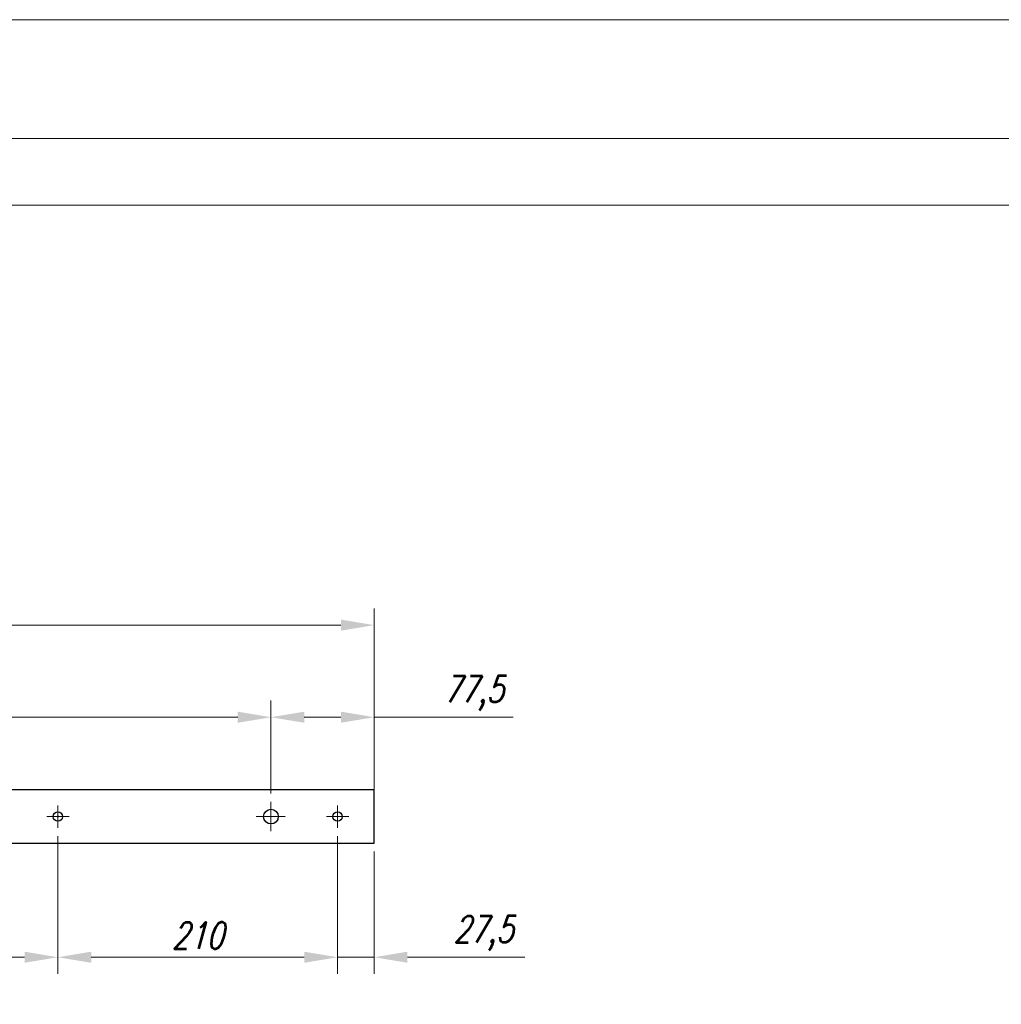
# Model space of a CAD drawing. Header units: millimetres. Extents: x -176817 to 571382, y -58489 to 156123.
# Tile 117 of 256: x -72528 to -71790, y 100695 to 101435. Entities that reach past the tile are written whole.
import ezdxf

# ---------------------------------------------------------------- set-up
doc = ezdxf.new("R2010")
doc.units = ezdxf.units.MM
doc.header["$LTSCALE"] = 0.2
doc.linetypes.add('AM_ISO08W050', pattern=[18, 12, -1.5, 3, -1.5])
doc.linetypes.add('AM_ISO08W050x2', pattern=[9, 6, -0.75, 1.5, -0.75])
doc.layers.get('Defpoints').update_dxf_attribs({"lineweight": 13})
for name, color, linetype, lineweight in [('-AAA Cienka', 2, 'Continuous', 18), ('-AAA Siatka', 20, 'Continuous', 40), ('-AAA Widok', 2, 'Continuous', 30), ('-AAA Wymiar', 1, 'Continuous', 18), ('AM_7', 4, 'AM_ISO08W050', 13)]:
    doc.layers.add(name, color=color, linetype=linetype, lineweight=lineweight)
doc.styles.add('WYMIARY', font='ROMANS.shx', dxfattribs={"width": 0.75, "oblique": 15})
doc.dimstyles.new('1 do 10', dxfattribs={"dimscale": 10, "dimtxt": 2, "dimasz": 2.5, "dimexe": 1.25, "dimexo": 0.625, "dimtad": 1, "dimdec": 1, "dimtxsty": 'WYMIARY', "dimcen": 2.5, "dimclrd": 256, "dimclre": 256, "dimclrt": 5, "dimadec": 0, "dimazin": 0, "dimtfac": 1, "dimtdec": 1, "dimtmove": 0, "dimatfit": 3, "dimfxl": 1.25, "dimlwd": -1, "dimlwe": -1, "dimarcsym": 0})

# ---------------------------------------------------------------- blocks, each defined once
blk = doc.blocks.new('PŁ BRZEG')
at = {"layer": '-AAA Siatka'}
for p in [(20, -237.5), (20, -397.5), (20, -717.5), (20, -877.5)]:
    blk.add_point(p, dxfattribs=at)
at = {"layer": '-AAA Widok'}
blk.add_lwpolyline([(0, -1115), (40, -1115), (40, 0), (0, 0)], close=True, dxfattribs=at)
for centre, radius in [((20, -27.5), 3.5), ((20, -77.5), 5.5), ((20, -237.5), 3.5), ((20, -397.5), 3.5), ((20, -557.5), 5.5), ((20, -717.5), 3.5), ((20, -877.5), 3.5), ((20, -1037.5), 5.5), ((20, -1087.5), 3.5)]:
    blk.add_circle(centre, radius, dxfattribs=at)
at = {"layer": 'AM_7', "linetype": 'AM_ISO08W050x2'}
for p, q in [((20, -27.5), (20, -19)), ((20, -27.5), (11.5, -27.5)), ((20, -27.5), (28.5, -27.5)), ((20, -27.5), (20, -36)), ((20, -77.5), (20, -66.5)), ((20, -77.5), (9, -77.5)), ((20, -77.5), (31, -77.5)), ((20, -77.5), (20, -88.5)), ((20, -237.5), (20, -229)), ((20, -237.5), (11.5, -237.5)), ((20, -237.5), (28.5, -237.5)), ((20, -237.5), (20, -246)), ((20, -397.5), (20, -389)), ((20, -397.5), (11.5, -397.5)), ((20, -397.5), (28.5, -397.5)), ((20, -397.5), (20, -406)), ((20, -557.5), (20, -546.5)), ((20, -557.5), (9, -557.5)), ((20, -557.5), (31, -557.5)), ((20, -557.5), (20, -568.5)), ((20, -717.5), (20, -709)), ((20, -717.5), (11.5, -717.5)), ((20, -717.5), (28.5, -717.5)), ((20, -717.5), (20, -726)), ((20, -877.5), (20, -869)), ((20, -877.5), (11.5, -877.5)), ((20, -877.5), (28.5, -877.5)), ((20, -877.5), (20, -886)), ((20, -1037.5), (20, -1026.5)), ((20, -1037.5), (9, -1037.5)), ((20, -1037.5), (31, -1037.5)), ((20, -1037.5), (20, -1048.5)), ((20, -1087.5), (20, -1079)), ((20, -1087.5), (11.5, -1087.5)), ((20, -1087.5), (28.5, -1087.5)), ((20, -1087.5), (20, -1096))]:
    blk.add_line(p, q, dxfattribs=at)
blk = doc.blocks.new('*D279')
at = {"layer": '-AAA Wymiar', "transparency": 16777216}
for p, q in [((-72818.95, 100853.2), (-72818.95, 100923.14)), ((-72338.95, 100853.2), (-72338.95, 100923.14)), ((-72793.95, 100910.64), (-72363.95, 100910.64))]:
    blk.add_line(p, q, dxfattribs=at)
for points in [[(-72793.95, 100914.81), (-72793.95, 100906.48), (-72818.95, 100910.64)], [(-72363.95, 100914.81), (-72363.95, 100906.48), (-72338.95, 100910.64)]]:
    blk.add_solid(points, dxfattribs=at)
at = {"layer": 'Defpoints', "color": 0, "transparency": 16777216}
for p in [(-72338.95, 100910.64), (-72818.95, 100846.95), (-72338.95, 100846.95)]:
    blk.add_point(p, dxfattribs=at)
at = {"layer": '-AAA Wymiar', "color": 5, "transparency": 16777216, "insert": (-72578.95, 100926.89), "char_height": 20, "attachment_point": 5, "style": 'WYMIARY'}
blk.add_mtext('480', dxfattribs=at)
blk = doc.blocks.new('*D280')
at = {"layer": '-AAA Wymiar', "transparency": 16777216}
for p, q in [((-72338.95, 100853.2), (-72338.95, 100923.14)), ((-72261.45, 100862.2), (-72261.45, 100923.14)), ((-72313.95, 100910.64), (-72286.45, 100910.64)), ((-72156.97, 100910.64), (-72261.45, 100910.64))]:
    blk.add_line(p, q, dxfattribs=at)
for points in [[(-72313.95, 100914.81), (-72313.95, 100906.48), (-72338.95, 100910.64)], [(-72286.45, 100914.81), (-72286.45, 100906.48), (-72261.45, 100910.64)]]:
    blk.add_solid(points, dxfattribs=at)
at = {"layer": 'Defpoints', "color": 0, "transparency": 16777216}
for p in [(-72261.45, 100910.64), (-72261.45, 100855.95), (-72338.95, 100846.95)]:
    blk.add_point(p, dxfattribs=at)
at = {"layer": '-AAA Wymiar', "color": 5, "transparency": 16777216, "insert": (-72186.61, 100928.8), "char_height": 20, "attachment_point": 5, "style": 'WYMIARY'}
blk.add_mtext('77,5', dxfattribs=at)
blk = doc.blocks.new('*D285')
at = {"layer": '-AAA Wymiar', "transparency": 16777216}
for p, q in [((-72658.95, 100821.2), (-72658.95, 100717.75)), ((-72498.95, 100821.2), (-72498.95, 100717.75)), ((-72633.95, 100730.25), (-72523.95, 100730.25))]:
    blk.add_line(p, q, dxfattribs=at)
for points in [[(-72633.95, 100734.41), (-72633.95, 100726.08), (-72658.95, 100730.25)], [(-72523.95, 100734.41), (-72523.95, 100726.08), (-72498.95, 100730.25)]]:
    blk.add_solid(points, dxfattribs=at)
at = {"layer": 'Defpoints', "color": 0, "transparency": 16777216}
for p in [(-72658.95, 100827.45), (-72498.95, 100827.45), (-72498.95, 100730.25)]:
    blk.add_point(p, dxfattribs=at)
at = {"layer": '-AAA Wymiar', "color": 5, "transparency": 16777216, "insert": (-72578.95, 100746.5), "char_height": 20, "attachment_point": 5, "style": 'WYMIARY'}
blk.add_mtext('160', dxfattribs=at)
blk = doc.blocks.new('*D286')
at = {"layer": '-AAA Wymiar', "transparency": 16777216}
for p, q in [((-72498.95, 100821.2), (-72498.95, 100717.75)), ((-72288.95, 100821.2), (-72288.95, 100717.75)), ((-72473.95, 100730.25), (-72313.95, 100730.25))]:
    blk.add_line(p, q, dxfattribs=at)
for points in [[(-72473.95, 100734.41), (-72473.95, 100726.08), (-72498.95, 100730.25)], [(-72313.95, 100734.41), (-72313.95, 100726.08), (-72288.95, 100730.25)]]:
    blk.add_solid(points, dxfattribs=at)
at = {"layer": 'Defpoints', "color": 0, "transparency": 16777216}
for p in [(-72498.95, 100827.45), (-72288.95, 100827.45), (-72288.95, 100730.25)]:
    blk.add_point(p, dxfattribs=at)
at = {"layer": '-AAA Wymiar', "color": 5, "transparency": 16777216, "insert": (-72393.95, 100746.5), "char_height": 20, "attachment_point": 5, "style": 'WYMIARY'}
blk.add_mtext('210', dxfattribs=at)
blk = doc.blocks.new('*D287')
at = {"layer": '-AAA Wymiar', "transparency": 16777216}
for p, q in [((-73376.45, 100822.2), (-73376.45, 100992.33)), ((-72261.45, 100822.2), (-72261.45, 100992.33)), ((-73351.45, 100979.83), (-72286.45, 100979.83))]:
    blk.add_line(p, q, dxfattribs=at)
for points in [[(-73351.45, 100983.99), (-73351.45, 100975.66), (-73376.45, 100979.83)], [(-72286.45, 100983.99), (-72286.45, 100975.66), (-72261.45, 100979.83)]]:
    blk.add_solid(points, dxfattribs=at)
at = {"layer": 'Defpoints', "color": 0, "transparency": 16777216}
for p in [(-72261.45, 100979.83), (-73376.45, 100815.95), (-72261.45, 100815.95)]:
    blk.add_point(p, dxfattribs=at)
at = {"layer": '-AAA Wymiar', "color": 5, "transparency": 16777216, "insert": (-72818.95, 100996.08), "char_height": 20, "attachment_point": 5, "style": 'WYMIARY'}
blk.add_mtext('1115', dxfattribs=at)
blk = doc.blocks.new('*D324')
at = {"layer": '-AAA Wymiar', "transparency": 16777216}
for p, q in [((-72288.95, 100821.2), (-72288.95, 100717.75)), ((-72261.45, 100809.7), (-72261.45, 100717.75)), ((-72313.95, 100730.25), (-72338.95, 100730.25)), ((-72288.95, 100730.25), (-72261.45, 100730.25)), ((-72236.45, 100730.25), (-72148.27, 100730.25))]:
    blk.add_line(p, q, dxfattribs=at)
for points in [[(-72313.95, 100734.41), (-72313.95, 100726.08), (-72288.95, 100730.25)], [(-72236.45, 100734.41), (-72236.45, 100726.08), (-72261.45, 100730.25)]]:
    blk.add_solid(points, dxfattribs=at)
at = {"layer": 'Defpoints', "color": 0, "transparency": 16777216}
for p in [(-72288.95, 100827.45), (-72261.45, 100815.95), (-72261.45, 100730.25)]:
    blk.add_point(p, dxfattribs=at)
at = {"layer": '-AAA Wymiar', "color": 5, "transparency": 16777216, "insert": (-72179.35, 100748.4), "char_height": 20, "attachment_point": 5, "style": 'WYMIARY'}
blk.add_mtext('27,5', dxfattribs=at)

msp = doc.modelspace()

# ---------------------------------------------------------------- linework, layer by layer
at = {"layer": '-AAA Cienka'}
for points in [[(-74228.3869, 95765.4313), (-65328.3869, 95765.4313), (-65328.3869, 101345.4313), (-74228.3869, 101345.4313)], [(-74178.3869, 95815.4313), (-65378.3869, 95815.4313), (-65378.3869, 101295.4313), (-74178.3869, 101295.4313)]]:
    msp.add_lwpolyline(points, close=True, dxfattribs=at)
at = {"layer": '-AAA Wymiar'}
msp.add_line((-74468.3869, 101434.8296), (-65328.3869, 101434.8296), dxfattribs=at)

# ---------------------------------------------------------------- block references
at = {"layer": '-AAA Widok', "rotation": 90}
msp.add_blockref('PŁ BRZEG', (-73376.4461, 100815.9508), dxfattribs=at)

# ---------------------------------------------------------------- dimensions: what is measured, and where the dimension line sits
at = {"layer": '-AAA Wymiar'}
for base, p1, picture, middle in [((-72261.4461, 100979.828), (-73376.4461, 100815.9508), '*D287', (-72818.9461, 100979.828)), ((-72261.4461, 100730.2455), (-72288.9461, 100827.4508), '*D324', (-72179.3459, 100730.2455))]:
    dim = msp.add_linear_dim(base=base, p1=p1, p2=(-72261.4461, 100815.9508), dimstyle='1 do 10', dxfattribs=at)
    dim.commit()
    dim.dimension.update_dxf_attribs({"geometry": picture, "text_midpoint": middle, "dimtype": 160})
for base, p1, p2, picture, middle in [((-72338.9461, 100910.6419), (-72818.9461, 100846.9508), (-72338.9461, 100846.9508), '*D279', (-72578.9461, 100926.8919)), ((-72498.9461, 100730.2455), (-72658.9461, 100827.4508), (-72498.9461, 100827.4508), '*D285', (-72578.9461, 100746.4955)), ((-72288.9461, 100730.2455), (-72498.9461, 100827.4508), (-72288.9461, 100827.4508), '*D286', (-72393.9461, 100746.4955))]:
    dim = msp.add_linear_dim(base=base, p1=p1, p2=p2, dimstyle='1 do 10', override={"dimtmove": 1}, dxfattribs=at)
    dim.commit()
    dim.dimension.update_dxf_attribs({"geometry": picture, "text_midpoint": middle})
dim = msp.add_linear_dim(base=(-72261.4461, 100910.6419), p1=(-72338.9461, 100846.9508), p2=(-72261.4461, 100855.9508), dimstyle='1 do 10', override={"dimtmove": 1}, dxfattribs=at)
dim.commit()
dim.dimension.update_dxf_attribs({"geometry": '*D280', "text_midpoint": (-72186.613, 100928.7967), "dimtype": 160})

doc.saveas('drawing.dxf')
